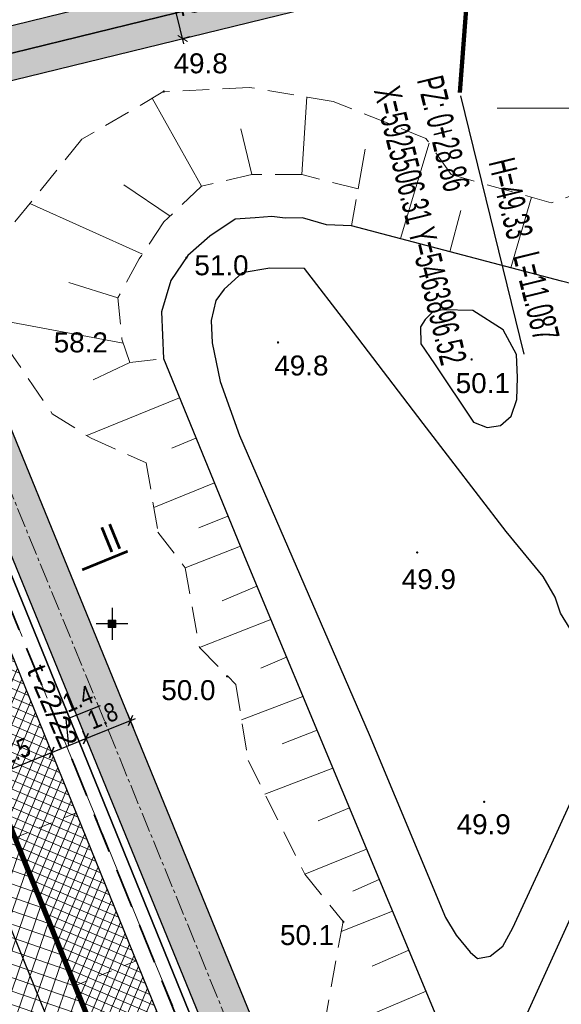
# Model space of a CAD drawing. Header units: metres. Extents: x 0 to 5465380, y 0 to 5925815.
# Tile 31 of 141: x 5463880 to 5463900, y 5925466 to 5925503. Entities that reach past the tile are written whole.
import ezdxf
from ezdxf.enums import TextEntityAlignment as Align

# ---------------------------------------------------------------- set-up
doc = ezdxf.new("R2010")
doc.units = ezdxf.units.M
for name, pattern in [('1_1MM', [1, 0.5, -0.5]), ('ACAD_ISO10W100', [18.5, 12, -3, 0.5, -3]), ('CENTER2', [1.125, 0.75, -0.125, 0.125, -0.125]), ('HIDDEN', [0.375, 0.25, -0.125]), ('PRZER2-1', [3, 2, -1]), ('PRZER4-1', [5, 4, -1])]:
    doc.linetypes.add(name, pattern=pattern)
for name, color, linetype, lineweight in [('! DB - Krawężnik kamienny 15x30 obniżony do 3cm', 5, 'HIDDEN', 30), ('! DB - Nawierzchnia zjazdów', 6, 'Continuous', 30), ('!_proj_t_miasto', 30, 'HIDDEN', 35), ('#DEMCAD_OPR.OŚW.ZEW_1_Nr_Pióra__3', 30, 'Continuous', 18), ('#DEMCAD_OPR.OŚW.ZEW_1_Nr_Pióra__5', 161, 'Continuous', 25), ('#DEMCAD_OPR.OŚW.ZEW_1_Nr_Pióra__6', 5, 'Continuous', 35), ('$DR - krawężnik obniżony 15x22 h2cm', 202, '1_1MM', 13), ('$DR - krawężnik wyniesiony 15x30 h12cm', 202, 'Continuous', 30), ('$DR - obrzeże 8x30', 34, 'Continuous', 30), ('$DR - osie ścieżek', 7, 'CENTER2', 15), ('$DR - parking - linie rozdziału', 10, '1_1MM', 5), ('$DR - spadki nawierzchni', 250, 'Continuous', 0), ('$DR - wyp. chodnik', 44, 'Continuous', 5), ('$DR - wyp. miejsca postojowe', 20, 'Continuous', 5), ('$DR - zał. arch.', 7, 'Continuous', 13), ('$DR - zał. droga', 7, 'Continuous', 13), ('$DR - zał. mapa', 250, 'Continuous', 0)]:
    doc.layers.add(name, color=color, linetype=linetype, lineweight=lineweight)
for name, color, linetype in [('$DR - przekroje', 12, 'Continuous'), ('$DR - wymiary', 7, 'Continuous'), ('AecObjExplode_rys 1_Vport_D5A', 7, 'Continuous'), ('AecObjExplode_rys 3_Vport_DDD', 7, 'Continuous'), ('AecObjExplode_rys 4_Vport_E22', 7, 'Continuous'), ('C-DROGI-SYTUACJA', 7, 'Continuous'), ('C-DROGI-SYTUACJA-ETYKIETY', 7, 'Continuous')]:
    doc.layers.add(name, color=color, linetype=linetype)
for name, color, linetype, lineweight, true_color in [('CC_Krawężnik', 7, 'Continuous', 25, 0x0a0909), ('CC_Punkt wysokościowy', 7, 'Continuous', 18, 0x0a0909), ('CC_Skarpa', 7, 'PRZER2-1', 18, 0x0a0909), ('EGBD03', 7, 'Continuous', 18, 0x008000), ('ZUD_22_2022_t', 7, 'PRZER4-1', 18, 0xff9100)]:
    doc.layers.add(name, color=color, linetype=linetype, lineweight=lineweight, true_color=true_color)
doc.styles.add('Arial', font='arial.ttf')
doc.styles.add('ARIAL 2', font='ARIALN.TTF')
doc.styles.add('simplex', font='ARIALN.TTF', dxfattribs={"width": 0.7})
doc.dimstyles.new('LINIOWY', dxfattribs={"dimtxt": 0.7, "dimasz": 0.3, "dimexe": 0.3, "dimexo": 0, "dimgap": 0.2, "dimtad": 1, "dimzin": 9, "dimdsep": 46, "dimtxsty": 'ARIAL 2', "dimblk": 'OBLIQUE', "dimcen": 0, "dimdle": 0.2, "dimclrd": 7, "dimclre": 7, "dimclrt": 1, "dimadec": 0, "dimazin": 0, "dimtfac": 1, "dimtofl": 0, "dimtmove": 1, "dimatfit": 3, "dimldrblk": 'OBLIQUE', "dimfxl": 0.3, "dimfxlon": 1, "dimtolj": 1, "dimtzin": 1, "dimarcsym": 0})
pattern_1 = [(37.5, (500, 0), (-0.01600031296, 0.48941323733), [0, -0.38608, 0, -0.4318, 0, -0.41275]), (7.5, (500, 0), (0.44952328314, 0.71682510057), [0, -0.20828, 0, -0.34798, 0, -0.13335]), (327.5, (499.6876, 0), (0.790992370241, 0.001437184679), [0, -0.127, 0, -0.4572, 0, -0.5969]), (317.5, (499.6876, 0), (0.76355645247, 0.22292932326), [0, -0.0635, 0, -0.29972, 0, -0.3429])]

# ---------------------------------------------------------------- blocks, each defined once
blk = doc.blocks.new('GK.6640.1913.2022 szara')
at = {"layer": 'CC_Punkt wysokościowy'}
for points in [[(5463885.002, 5925500.626, 1), (5463884.912, 5925500.626, 1)], [(5463885.855, 5925494.379, 1), (5463885.765, 5925494.379, 1)], [(5463889.303, 5925491.19, 1), (5463889.213, 5925491.19, 1)], [(5463896.59, 5925490.55, 1), (5463896.5, 5925490.55, 1)], [(5463894.54, 5925483.291, 1), (5463894.45, 5925483.291, 1)], [(5463887.383, 5925478.631, 1), (5463887.293, 5925478.631, 1)], [(5463897.061, 5925473.913, 1), (5463896.971, 5925473.913, 1)], [(5463891.76, 5925469.403, 1), (5463891.67, 5925469.403, 1)]]:
    blk.add_hatch(color=252, dxfattribs=at).paths.add_polyline_path(points)
at = {"color": 252, "linetype": 'Continuous', "lineweight": 13, "flags": 128}
blk.add_lwpolyline([(5463897.5, 5925500), (5463902.5, 5925500)], dxfattribs=at)
at = {"layer": 'CC_Krawężnik', "color": 252}
for points in [[(5463907.069, 5925472.798), (5463906.431, 5925472.731), (5463905.764, 5925472.864), (5463905.393, 5925473.379), (5463905.333, 5925473.753), (5463905.314, 5925474.725), (5463905.466, 5925476.214), (5463906.317, 5925483.056), (5463907.134, 5925487.838), (5463906.957, 5925488.89), (5463906.605, 5925489.928), (5463906.02, 5925491.114), (5463905.481, 5925491.944), (5463904.853, 5925492.229), (5463899.927, 5925493.488), (5463892.019, 5925495.58), (5463891.076, 5925495.609), (5463890.181, 5925495.876), (5463889.523, 5925495.866), (5463889.019, 5925495.923), (5463888.4, 5925495.876), (5463887.64, 5925495.825)], [(5463887.64, 5925495.825), (5463886.695, 5925495.185), (5463885.857, 5925494.454), (5463885.217, 5925493.524), (5463884.867, 5925492.336), (5463884.942, 5925490.584), (5463888.059, 5925482.988), (5463895.264, 5925465.738), (5463896.17, 5925463.027), (5463896.916, 5925461.504), (5463897.178, 5925461.426), (5463897.398, 5925460.932), (5463898.591, 5925460.315), (5463899.639, 5925459.934), (5463900.696, 5925459.896), (5463901.905, 5925460.124), (5463903.039, 5925460.696), (5463904.048, 5925461.496), (5463904.772, 5925462.505), (5463905.153, 5925463.743)], [(5463894.79, 5925492.056), (5463894.617, 5925491.776), (5463894.635, 5925491.134), (5463895.143, 5925490.384), (5463896.617, 5925488.196), (5463897.131, 5925487.996), (5463897.636, 5925488.062), (5463898.027, 5925488.415), (5463898.246, 5925489.043), (5463898.265, 5925489.872), (5463898.23, 5925490.741), (5463897.73, 5925491.666), (5463896.594, 5925492.393), (5463895.445, 5925492.412), (5463895.07, 5925492.323), (5463894.79, 5925492.056)], [(5463898.199, 5925464.994), (5463898.08, 5925464.637), (5463898.133, 5925463.934), (5463898.274, 5925463.168), (5463898.645, 5925462.443), (5463899.169, 5925462.072), (5463899.845, 5925461.777), (5463900.683, 5925461.786), (5463901.607, 5925462.043), (5463902.369, 5925462.672), (5463902.788, 5925463.748), (5463903.091, 5925466.229), (5463903.404, 5925471.011), (5463903.616, 5925472.796), (5463903.576, 5925473.621), (5463903.296, 5925473.984), (5463902.773, 5925474.014), (5463902.249, 5925473.776), (5463901.922, 5925473.199), (5463899.948, 5925468.86), (5463898.199, 5925464.994)]]:
    blk.add_lwpolyline(points, dxfattribs=at)
at = {"layer": 'CC_Krawężnik', "color": 252, "linetype": 'Continuous'}
for points in [[(5463890.252, 5925493.966), (5463888.95, 5925493.977), (5463887.912, 5925493.805), (5463887.235, 5925493.196), (5463886.912, 5925492.767), (5463886.74, 5925492.015), (5463886.778, 5925491.177), (5463887.074, 5925489.726), (5463887.813, 5925487.69), (5463892.688, 5925476.443), (5463895.565, 5925469.557), (5463895.964, 5925468.902), (5463896.488, 5925468.257), (5463896.762, 5925468.019), (5463897.244, 5925468.108), (5463897.72, 5925468.483), (5463898.089, 5925469.174), (5463899.501, 5925472.203), (5463900.991, 5925475.477)], [(5463900.981, 5925479.244), (5463899.89, 5925481.001), (5463899.692, 5925481.611), (5463899.237, 5925482.392), (5463897.847, 5925484.078), (5463894.716, 5925488.145), (5463891.895, 5925491.836), (5463890.252, 5925493.966)]]:
    blk.add_lwpolyline(points, dxfattribs=at)
at = {"layer": 'CC_Skarpa', "color": 252, "ltscale": 0.5}
for points in [[(5463907.069, 5925472.798), (5463908.918, 5925475.432), (5463910.423, 5925488.295), (5463910.299, 5925489.971), (5463909.962, 5925490.989), (5463908.943, 5925492.513), (5463907.503, 5925493.839), (5463904.118, 5925495.651), (5463901.025, 5925496.961), (5463899.532, 5925496.443), (5463895.772, 5925497.5), (5463894.822, 5925498.865), (5463891.335, 5925500.255), (5463888.169, 5925500.781), (5463884.927, 5925500.61), (5463881.879, 5925498.83), (5463879.283, 5925495.639)], [(5463879.006, 5925491.07), (5463880.761, 5925488.51), (5463882.224, 5925487.584), (5463884.296, 5925486.657), (5463884.739, 5925484.057), (5463885.763, 5925482.716), (5463886.299, 5925479.717), (5463887.669, 5925478.323), (5463888.133, 5925475.467), (5463890.266, 5925471.194), (5463891.704, 5925469.414), (5463890.934, 5925465.142)], [(5463892.019, 5925495.58), (5463892.274, 5925496.965), (5463890.153, 5925497.501), (5463888.276, 5925497.501), (5463886.374, 5925497.062), (5463884.96, 5925495.721), (5463884.034, 5925494.332), (5463883.229, 5925492.869), (5463883.384, 5925491.311), (5463883.677, 5925490.433), (5463884.942, 5925490.584)]]:
    blk.add_lwpolyline(points, dxfattribs=at)
at = {"layer": 'CC_Skarpa', "color": 252, "linetype": 'Continuous'}
for points in [[(5463886.374, 5925497.062), (5463884.518, 5925500.371)], [(5463890.153, 5925497.501), (5463890.338, 5925500.421)], [(5463888.276, 5925497.501), (5463887.853, 5925499.217)], [(5463893.866, 5925495.092), (5463894.947, 5925498.685)], [(5463892.274, 5925496.965), (5463892.531, 5925498.456)], [(5463885.195, 5925495.944), (5463883.457, 5925497.119)], [(5463884.151, 5925494.508), (5463879.916, 5925496.418)], [(5463898.024, 5925493.992), (5463898.801, 5925496.649)], [(5463895.719, 5925494.601), (5463896.143, 5925496.152)], [(5463883.229, 5925492.869), (5463881.383, 5925493.442)], [(5463883.434, 5925491.161), (5463879.06, 5925491.973)], [(5463883.677, 5925490.433), (5463882.306, 5925489.78)], [(5463885.547, 5925489.11), (5463882.058, 5925487.689)], [(5463886.17, 5925487.594), (5463885.26, 5925487.213)], [(5463886.862, 5925485.906), (5463884.581, 5925484.981)], [(5463887.374, 5925484.658), (5463886.276, 5925484.212)], [(5463887.841, 5925483.521), (5463885.763, 5925482.716)], [(5463887.158, 5925481.476), (5463888.463, 5925482.023)], [(5463888.987, 5925480.767), (5463886.299, 5925479.717)], [(5463888.616, 5925478.945), (5463889.579, 5925479.35)], [(5463887.885, 5925476.993), (5463890.196, 5925477.873)], [(5463889.412, 5925476.091), (5463890.727, 5925476.602)], [(5463891.322, 5925475.178), (5463888.766, 5925474.199)], [(5463890.77, 5925473.193), (5463891.947, 5925473.681)], [(5463890.266, 5925471.194), (5463892.592, 5925472.136)], [(5463892.07, 5925470.553), (5463893.069, 5925470.994)], [(5463891.637, 5925469.04), (5463893.567, 5925469.803)], [(5463892.796, 5925467.732), (5463894.183, 5925468.328)], [(5463890.934, 5925465.142), (5463894.827, 5925466.786)]]:
    blk.add_lwpolyline(points, dxfattribs=at)
at = {"layer": 'EGBD03', "color": 52, "linetype": 'Continuous', "lineweight": 30}
blk.add_lwpolyline([(5463976.53, 5925486.659), (5463970.344, 5925578.524), (5463983.032, 5925590.042), (5463928.32, 5925650.72), (5463927.256, 5925651.9), (5463894.766, 5925638.737), (5463911.73, 5925597.06), (5463843.77, 5925569.527), (5463856.962, 5925537.116), (5463925.884, 5925562.287), (5463928.865, 5925568.698), (5463933.562, 5925570.413), (5463940.422, 5925551.628), (5463935.726, 5925549.913), (5463929.655, 5925553.021), (5463860.732, 5925527.855), (5463901.732, 5925427.127), (5463960.738, 5925457.702)], close=True, dxfattribs=at)
blk.add_lwpolyline([(5463824.164, 5925585.789), (5463828.477, 5925575.152), (5463845.745, 5925532.569), (5463890.8, 5925421.463), (5463901.732, 5925427.127), (5463860.732, 5925527.855), (5463929.655, 5925553.021), (5463935.726, 5925549.913), (5463940.422, 5925551.628), (5463933.562, 5925570.413), (5463928.865, 5925568.698), (5463925.884, 5925562.287), (5463856.962, 5925537.116), (5463843.77, 5925569.527)], dxfattribs=at)
at = {"layer": 'ZUD_22_2022_t', "color": 252, "ltscale": 0.5}
blk.add_lwpolyline([(5463901.355, 5925426.889), (5463878.179, 5925483.663)], dxfattribs=at)
at = {"layer": 'CC_Punkt wysokościowy', "color": 252, "lineweight": 0, "style": 'Arial'}
for s, p in [('49.8', (5463885.326, 5925501.311)), ('51.0', (5463886.109, 5925493.715)), ('58.2', (5463880.815, 5925490.816)), ('49.8', (5463889.117, 5925489.947)), ('50.1', (5463895.944, 5925489.284)), ('49.9', (5463893.915, 5925481.912)), ('50.0', (5463884.865, 5925477.738)), ('49.9', (5463895.979, 5925472.693)), ('50.1', (5463889.331, 5925468.526))]:
    blk.add_text(s, height=0.75, dxfattribs=at).set_placement(p)
at = {"layer": 'ZUD_22_2022_t', "color": 252, "lineweight": 0, "style": 'Arial'}
blk.add_text('t-22/22', height=0.75, rotation=293.2729, dxfattribs=at).set_placement((5463880.789, 5925477.524), align=Align.MIDDLE)
blk = doc.blocks.new('świetlica_bezrzecze_PB_PZT oczyszczony')
at = {"layer": '#DEMCAD_OPR.OŚW.ZEW_1_Nr_Pióra__3', "linetype": 'Continuous'}
blk.add_hatch(color=256, dxfattribs=at).paths.add_polyline_path([(5463883.083, 5925480.604, 1), (5463882.938, 5925480.604, 1)], flags=0)
at = {"layer": '#DEMCAD_OPR.OŚW.ZEW_1_Nr_Pióra__6', "linetype": 'Continuous'}
blk.add_hatch(color=256, dxfattribs=at).paths.add_polyline_path([(5463883.15, 5925480.744), (5463882.87, 5925480.744), (5463882.87, 5925480.464), (5463883.15, 5925480.464)], flags=0)
at = {"layer": '#DEMCAD_OPR.OŚW.ZEW_1_Nr_Pióra__3', "linetype": 'Continuous', "flags": 128}
blk.add_lwpolyline([(5463882.87, 5925480.744), (5463883.15, 5925480.744), (5463883.15, 5925480.464), (5463882.87, 5925480.464)], close=True, dxfattribs=at)
at = {"layer": '#DEMCAD_OPR.OŚW.ZEW_1_Nr_Pióra__5', "linetype": 'Continuous', "flags": 128}
for points in [[(5463883.01, 5925481.204), (5463883.01, 5925480.004)], [(5463883.61, 5925480.604), (5463882.41, 5925480.604)]]:
    blk.add_lwpolyline(points, dxfattribs=at)
at = {"layer": '#DEMCAD_OPR.OŚW.ZEW_1_Nr_Pióra__6', "linetype": 'Continuous'}
blk.add_circle((5463883.01, 5925480.604), 0.0725, dxfattribs=at)
blk = doc.blocks.new('Rys. 2. Plan sytuacyjny Cynamonowa')
at = {"layer": '! DB - Nawierzchnia zjazdów', "lineweight": 9, "true_color": 0x5994a6}
h = blk.add_hatch(dxfattribs=at)
h.set_pattern_fill('ANSI37', color=135, scale=0.15, angle=26)
h.set_pattern_definition([(71, (0, 0), (-0.45030322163, 0.15505183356), []), (161, (0, 0), (-0.15505183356, -0.45030322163), [])])
edge = h.paths.add_edge_path()
edge.add_line((5463812.143, 5925608.65), (5463827.843, 5925615.171))
edge.add_arc((5463830.144, 5925609.63), 6, 112.5554, 202.1104)
edge.add_line((5463824.586, 5925607.372), (5463896.975, 5925429.191))
edge.add_arc((5463902.534, 5925431.449), 6, 202.1104, 297.3667)
edge.add_line((5463905.292, 5925426.121), (5463890.131, 5925418.273))
edge.add_arc((5463887.373, 5925423.602), 6, 297.3667, 382.1104)
edge.add_line((5463892.931, 5925425.86), (5463820.003, 5925605.367))
edge.add_arc((5463814.444, 5925603.109), 6, 22.1104, 112.5569)
at = {"layer": '! DB - Krawężnik kamienny 15x30 obniżony do 3cm', "color": 0, "lineweight": 50, "ltscale": 7}
blk.add_lwpolyline([(5463827.843, 5925615.171, 0.2, 0.2, 0.41194), (5463824.586, 5925607.372, 0.2, 0.2, 0), (5463896.975, 5925429.191, 0.2, 0.2, 0.441346), (5463905.292, 5925426.121, 0.2, 0.2, 0), (5463890.131, 5925418.273, 0.2, 0.2, 0.387592), (5463892.931, 5925425.86, 0.2, 0.2, 0), (5463820.003, 5925605.367, 0.2, 0.2, 0.416498), (5463812.143, 5925608.65, 0, 0, 0)], format="xyseb", dxfattribs=at)
at = {"layer": '!_proj_t_miasto', "ltscale": 6}
blk.add_lwpolyline([(5463856.894, 5925535.959), (5463901.313, 5925426.828)], dxfattribs=at)
blk = doc.blocks.new('_OBLIQUE')
at = {"color": 0, "linetype": 'ByBlock'}
blk.add_line((-0.5, -0.5), (0.5, 0.5), dxfattribs=at)
blk = doc.blocks.new('*D16')
at = {"layer": '$DR - spadki nawierzchni', "color": 7, "lineweight": -2, "transparency": 16777216}
for p, q in [((5463885.711, 5925502.423), (5463885.14, 5925504.754)), ((5463885.188, 5925504.56), (5463885.479, 5925504.631)), ((5463885.663, 5925502.618), (5463885.955, 5925502.689))]:
    blk.add_line(p, q, dxfattribs=at)
at = {"layer": 'Defpoints', "color": 0, "transparency": 16777216}
for p in [(5463885.188, 5925504.56), (5463885.188, 5925504.56), (5463885.663, 5925502.618)]:
    blk.add_point(p, dxfattribs=at)
at = {"layer": '$DR - spadki nawierzchni', "color": 7, "lineweight": -2, "transparency": 16777216, "xscale": 0.3, "yscale": 0.3, "zscale": 0.3}
for p, rotation in [((5463885.188, 5925504.56), 103.7544940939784), ((5463885.663, 5925502.618), 283.7544940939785)]:
    blk.add_blockref('_OBLIQUE', p, dxfattribs=dict(at, rotation=rotation))
at = {"layer": '$DR - spadki nawierzchni', "color": 1, "transparency": 16777216, "insert": (5463885.961, 5925503.72), "char_height": 0.7, "attachment_point": 5, "rotation": 283.7545, "style": 'ARIAL 2'}
blk.add_mtext('\\A1;2', dxfattribs=at)
blk = doc.blocks.new('*D26')
at = {"layer": '$DR - wymiary', "color": 7, "lineweight": -2, "transparency": 16777216}
for p, q in [((5463880.852, 5925475.489), (5463880.627, 5925476.045)), ((5463878.238, 5925474.751), (5463880.925, 5925475.843)), ((5463878.536, 5925474.548), (5463878.311, 5925475.104))]:
    blk.add_line(p, q, dxfattribs=at)
at = {"layer": 'Defpoints', "color": 0, "transparency": 16777216}
for p in [(5463880.74, 5925475.767), (5463881.663, 5925473.495), (5463879.346, 5925472.554)]:
    blk.add_point(p, dxfattribs=at)
at = {"layer": '$DR - wymiary', "color": 7, "lineweight": -2, "transparency": 16777216, "xscale": 0.3, "yscale": 0.3, "zscale": 0.3}
for p, rotation in [((5463880.74, 5925475.767), 22.11035173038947), ((5463878.423, 5925474.826), 202.1103517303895)]:
    blk.add_blockref('_OBLIQUE', p, dxfattribs=dict(at, rotation=rotation))
at = {"layer": '$DR - wymiary', "color": 1, "transparency": 16777216, "insert": (5463879.372, 5925475.813), "char_height": 0.7, "attachment_point": 5, "rotation": 22.1104, "style": 'ARIAL 2'}
blk.add_mtext('\\A1;2.5', dxfattribs=at)
blk = doc.blocks.new('*D27')
at = {"layer": '$DR - wymiary', "color": 7, "lineweight": -2, "transparency": 16777216}
for p, q in [((5463884.884, 5925455.16), (5463868.925, 5925494.442)), ((5463869.279, 5925494.369), (5463868.723, 5925494.143)), ((5463885.087, 5925455.458), (5463884.531, 5925455.232))]:
    blk.add_line(p, q, dxfattribs=at)
at = {"layer": 'Defpoints', "color": 0, "transparency": 16777216}
for p in [(5463872.629, 5925495.73), (5463869.001, 5925494.256), (5463888.438, 5925456.819)]:
    blk.add_point(p, dxfattribs=at)
at = {"layer": '$DR - wymiary', "color": 7, "lineweight": -2, "transparency": 16777216, "xscale": 0.3, "yscale": 0.3, "zscale": 0.3}
for p, rotation in [((5463869.001, 5925494.256), 112.1103517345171), ((5463884.809, 5925455.345), 292.1103517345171)]:
    blk.add_blockref('_OBLIQUE', p, dxfattribs=dict(at, rotation=rotation))
at = {"layer": '$DR - wymiary', "color": 1, "transparency": 16777216, "insert": (5463877.416, 5925475.008), "char_height": 0.7, "attachment_point": 5, "rotation": 292.1104, "style": 'ARIAL 2'}
blk.add_mtext('\\A1;42', dxfattribs=at)
blk = doc.blocks.new('*D32')
at = {"layer": '$DR - wymiary', "color": 7, "lineweight": -2, "transparency": 16777216}
for p, q in [((5463881.288, 5925477.017), (5463882.575, 5925477.54)), ((5463881.382, 5925476.028), (5463881.288, 5925477.017)), ((5463880.554, 5925475.692), (5463882.21, 5925476.365)), ((5463882.024, 5925476.289), (5463881.911, 5925476.567)), ((5463880.852, 5925475.489), (5463880.627, 5925476.045))]:
    blk.add_line(p, q, dxfattribs=at)
at = {"layer": 'Defpoints', "color": 0, "transparency": 16777216}
for p in [(5463882.024, 5925476.289), (5463882.024, 5925476.289), (5463881.663, 5925473.495)]:
    blk.add_point(p, dxfattribs=at)
at = {"layer": '$DR - wymiary', "color": 7, "lineweight": -2, "transparency": 16777216, "xscale": 0.3, "yscale": 0.3, "zscale": 0.3}
for p, rotation in [((5463882.024, 5925476.289), 22.11035173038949), ((5463880.74, 5925475.767), 202.1103517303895)]:
    blk.add_blockref('_OBLIQUE', p, dxfattribs=dict(at, rotation=rotation))
at = {"layer": '$DR - wymiary', "color": 1, "transparency": 16777216, "insert": (5463881.724, 5925477.79), "char_height": 0.7, "attachment_point": 5, "rotation": 22.1104, "style": 'ARIAL 2'}
blk.add_mtext('\\A1;1.4', dxfattribs=at)
blk = doc.blocks.new('*D33')
at = {"layer": '$DR - wymiary', "color": 7, "lineweight": -2, "transparency": 16777216}
for p, q in [((5463881.839, 5925476.214), (5463883.891, 5925477.048)), ((5463883.819, 5925476.694), (5463883.593, 5925477.25)), ((5463882.024, 5925476.289), (5463881.911, 5925476.567))]:
    blk.add_line(p, q, dxfattribs=at)
at = {"layer": 'Defpoints', "color": 0, "transparency": 16777216}
for p in [(5463883.706, 5925476.972), (5463882.024, 5925476.289), (5463886.045, 5925471.214)]:
    blk.add_point(p, dxfattribs=at)
at = {"layer": '$DR - wymiary', "color": 7, "lineweight": -2, "transparency": 16777216, "xscale": 0.3, "yscale": 0.3, "zscale": 0.3}
for p, rotation in [((5463883.706, 5925476.972), 22.11035173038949), ((5463882.024, 5925476.289), 202.1103517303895)]:
    blk.add_blockref('_OBLIQUE', p, dxfattribs=dict(at, rotation=rotation))
at = {"layer": '$DR - wymiary', "color": 1, "transparency": 16777216, "insert": (5463882.655, 5925477.147), "char_height": 0.7, "attachment_point": 5, "rotation": 22.1104, "style": 'ARIAL 2'}
blk.add_mtext('\\A1;1.8', dxfattribs=at)
blk = doc.blocks.new('*D131')
at = {"layer": '$DR - wymiary', "color": 7, "lineweight": -2, "transparency": 16777216}
blk.add_line((5463959.894, 5925488.241), (5463954.256, 5925488.241), dxfattribs=at)
at = {"layer": 'Defpoints', "color": 0, "transparency": 16777216}
for p in [(5463958.621, 5925488.241), (5463959.894, 5925488.241), (0, 0)]:
    blk.add_point(p, dxfattribs=at)
at = {"layer": '$DR - wymiary', "color": 1, "transparency": 16777216, "insert": (5463956.339, 5925488.798), "char_height": 0.7, "attachment_point": 5, "style": 'ARIAL 2'}
blk.add_mtext('\\A1;5925488.24', dxfattribs=at)
blk = doc.blocks.new('*D132')
at = {"layer": '$DR - wymiary', "color": 7, "lineweight": -2, "transparency": 16777216}
blk.add_line((5463959.894, 5925488.241), (5463959.894, 5925483.017), dxfattribs=at)
at = {"layer": 'Defpoints', "color": 0, "transparency": 16777216}
for p in [(5463959.894, 5925488.241), (5463959.894, 5925487.385), (0, 0)]:
    blk.add_point(p, dxfattribs=at)
at = {"layer": '$DR - wymiary', "color": 1, "transparency": 16777216, "insert": (5463959.337, 5925485.101), "char_height": 0.7, "attachment_point": 5, "rotation": 90, "style": 'ARIAL 2'}
blk.add_mtext('\\A1;5463959.89', dxfattribs=at)
blk = doc.blocks.new('*D133')
at = {"layer": '$DR - wymiary', "color": 7, "lineweight": -2, "transparency": 16777216}
for p, q in [((5463958.17, 5925515.873), (5463958.986, 5925515.873)), ((5463958.986, 5925515.873), (5463959.586, 5925514.871)), ((5463959.586, 5925514.871), (5463964.552, 5925514.871))]:
    blk.add_line(p, q, dxfattribs=at)
at = {"layer": 'Defpoints', "color": 0, "transparency": 16777216}
for p in [(5463958.17, 5925515.873), (5463960.186, 5925514.871), (0, 0)]:
    blk.add_point(p, dxfattribs=at)
at = {"layer": '$DR - wymiary', "color": 1, "transparency": 16777216, "insert": (5463962.469, 5925515.428), "char_height": 0.7, "attachment_point": 5, "style": 'ARIAL 2'}
blk.add_mtext('\\A1;5925515.87', dxfattribs=at)
blk = doc.blocks.new('*D134')
at = {"layer": '$DR - wymiary', "color": 7, "lineweight": -2, "transparency": 16777216}
for p, q in [((5463958.17, 5925515.873), (5463958.17, 5925515.181)), ((5463958.17, 5925515.181), (5463956.957, 5925514.581)), ((5463956.957, 5925514.581), (5463956.957, 5925509.614))]:
    blk.add_line(p, q, dxfattribs=at)
at = {"layer": 'Defpoints', "color": 0, "transparency": 16777216}
for p in [(5463958.17, 5925515.873), (5463956.957, 5925513.981), (0, 0)]:
    blk.add_point(p, dxfattribs=at)
at = {"layer": '$DR - wymiary', "color": 1, "transparency": 16777216, "insert": (5463956.399, 5925511.698), "char_height": 0.7, "attachment_point": 5, "rotation": 90, "style": 'ARIAL 2'}
blk.add_mtext('\\A1;5463958.17', dxfattribs=at)
blk = doc.blocks.new('*D135')
at = {"layer": '$DR - wymiary', "color": 7, "lineweight": -2, "transparency": 16777216}
for p, q in [((5463954.935, 5925543.267), (5463950.079, 5925543.267)), ((5463955.535, 5925542.11), (5463954.935, 5925543.267)), ((5463956.528, 5925542.11), (5463955.535, 5925542.11))]:
    blk.add_line(p, q, dxfattribs=at)
at = {"layer": 'Defpoints', "color": 0, "transparency": 16777216}
for p in [(5463954.335, 5925543.267), (5463956.528, 5925542.11), (0, 0)]:
    blk.add_point(p, dxfattribs=at)
at = {"layer": '$DR - wymiary', "color": 1, "transparency": 16777216, "insert": (5463952.107, 5925543.825), "char_height": 0.7, "attachment_point": 5, "style": 'ARIAL 2'}
blk.add_mtext('\\A1;5925542.11', dxfattribs=at)
blk = doc.blocks.new('*D136')
at = {"layer": '$DR - wymiary', "color": 7, "lineweight": -2, "transparency": 16777216}
blk.add_line((5463956.528, 5925542.11), (5463956.528, 5925536.093), dxfattribs=at)
at = {"layer": 'Defpoints', "color": 0, "transparency": 16777216}
for p in [(5463956.528, 5925542.11), (5463956.528, 5925540.459), (0, 0)]:
    blk.add_point(p, dxfattribs=at)
at = {"layer": '$DR - wymiary', "color": 1, "transparency": 16777216, "insert": (5463955.971, 5925538.176), "char_height": 0.7, "attachment_point": 5, "rotation": 90, "style": 'ARIAL 2'}
blk.add_mtext('\\A1;5463956.53', dxfattribs=at)
blk = doc.blocks.new('*D137')
at = {"layer": '$DR - wymiary', "color": 7, "lineweight": -2, "transparency": 16777216}
blk.add_line((5463958.724, 5925585.382), (5463964.93, 5925585.382), dxfattribs=at)
at = {"layer": 'Defpoints', "color": 0, "transparency": 16777216}
for p in [(5463958.724, 5925585.382), (5463960.561, 5925585.382), (0, 0)]:
    blk.add_point(p, dxfattribs=at)
at = {"layer": '$DR - wymiary', "color": 1, "transparency": 16777216, "insert": (5463962.845, 5925585.94), "char_height": 0.7, "attachment_point": 5, "style": 'ARIAL 2'}
blk.add_mtext('\\A1;5925585.38', dxfattribs=at)
blk = doc.blocks.new('*D138')
at = {"layer": '$DR - wymiary', "color": 7, "lineweight": -2, "transparency": 16777216}
blk.add_line((5463958.724, 5925585.382), (5463958.724, 5925592.131), dxfattribs=at)
at = {"layer": 'Defpoints', "color": 0, "transparency": 16777216}
for p in [(5463958.724, 5925587.769), (5463958.724, 5925585.382), (0, 0)]:
    blk.add_point(p, dxfattribs=at)
at = {"layer": '$DR - wymiary', "color": 1, "transparency": 16777216, "insert": (5463958.166, 5925590.05), "char_height": 0.7, "attachment_point": 5, "rotation": 90, "style": 'ARIAL 2'}
blk.add_mtext('\\A1;5463958.72', dxfattribs=at)
blk = doc.blocks.new('*D139')
at = {"layer": '$DR - wymiary', "color": 7, "lineweight": -2, "transparency": 16777216}
blk.add_line((5463922.753, 5925589.968), (5463916.372, 5925589.968), dxfattribs=at)
at = {"layer": 'Defpoints', "color": 0, "transparency": 16777216}
for p in [(5463920.738, 5925589.968), (5463922.753, 5925589.968), (0, 0)]:
    blk.add_point(p, dxfattribs=at)
at = {"layer": '$DR - wymiary', "color": 1, "transparency": 16777216, "insert": (5463918.455, 5925590.526), "char_height": 0.7, "attachment_point": 5, "style": 'ARIAL 2'}
blk.add_mtext('\\A1;5925589.97', dxfattribs=at)
blk = doc.blocks.new('*D140')
at = {"layer": '$DR - wymiary', "color": 7, "lineweight": -2, "transparency": 16777216}
blk.add_line((5463922.753, 5925589.968), (5463922.753, 5925583.407), dxfattribs=at)
at = {"layer": 'Defpoints', "color": 0, "transparency": 16777216}
for p in [(5463922.753, 5925589.968), (5463922.753, 5925587.778), (0, 0)]:
    blk.add_point(p, dxfattribs=at)
at = {"layer": '$DR - wymiary', "color": 1, "transparency": 16777216, "insert": (5463922.195, 5925585.493), "char_height": 0.7, "attachment_point": 5, "rotation": 90, "style": 'ARIAL 2'}
blk.add_mtext('\\A1;5463922.75', dxfattribs=at)
blk = doc.blocks.new('*D141')
at = {"layer": '$DR - wymiary', "color": 7, "lineweight": -2, "transparency": 16777216}
blk.add_line((5463902.252, 5925579.937), (5463902.252, 5925574.012), dxfattribs=at)
at = {"layer": 'Defpoints', "color": 0, "transparency": 16777216}
for p in [(5463902.252, 5925579.937), (5463902.252, 5925578.383), (0, 0)]:
    blk.add_point(p, dxfattribs=at)
at = {"layer": '$DR - wymiary', "color": 1, "transparency": 16777216, "insert": (5463901.695, 5925576.097), "char_height": 0.7, "attachment_point": 5, "rotation": 90, "style": 'ARIAL 2'}
blk.add_mtext('\\A1;5463902.25', dxfattribs=at)
blk = doc.blocks.new('*D142')
at = {"layer": '$DR - wymiary', "color": 7, "lineweight": -2, "transparency": 16777216}
blk.add_line((5463902.252, 5925579.937), (5463895.575, 5925579.937), dxfattribs=at)
at = {"layer": 'Defpoints', "color": 0, "transparency": 16777216}
for p in [(5463899.94, 5925579.937), (5463902.252, 5925579.937), (0, 0)]:
    blk.add_point(p, dxfattribs=at)
at = {"layer": '$DR - wymiary', "color": 1, "transparency": 16777216, "insert": (5463897.658, 5925580.495), "char_height": 0.7, "attachment_point": 5, "style": 'ARIAL 2'}
blk.add_mtext('\\A1;5925579.94', dxfattribs=at)
blk = doc.blocks.new('AecObjExplode_rys 1_Vport_D5A')
at = {"layer": 'C-DROGI-SYTUACJA', "color": 152, "linetype": 'ACAD_ISO10W100', "lineweight": 35, "ltscale": 4}
blk.add_line((5463873.067, 5925500.564), (5463896.524, 5925506.305), dxfattribs=at)
at = {"layer": 'C-DROGI-SYTUACJA-ETYKIETY', "color": 1, "linetype": 'Continuous', "lineweight": -3}
blk.add_line((5463896.131, 5925500.467), (5463898.509, 5925490.754), dxfattribs=at)
at = {"layer": 'C-DROGI-SYTUACJA-ETYKIETY', "color": 1, "linetype": 'Continuous', "lineweight": -3, "char_height": 1, "rotation": 283.7545, "style": 'simplex'}
for s, insert, attachment_point in [('PZ: 0+28.86\\PX=5925506.31 Y=5463896.52', (5463895.451, 5925501.299), 1), ('{\\fArial Narrow|b0|i0|c0|p34;L=11.087}', (5463898.884, 5925491.168), 9)]:
    blk.add_mtext(s, dxfattribs=dict(at, insert=insert, attachment_point=attachment_point))
at = {"layer": 'C-DROGI-SYTUACJA-ETYKIETY', "color": 7, "linetype": 'Continuous', "lineweight": -3, "insert": (5463898.873, 5925495.241), "char_height": 1, "attachment_point": 3, "rotation": 283.7545, "style": 'simplex'}
blk.add_mtext('{\\fArial Narrow|b0|i0|c238|p34;H=}49.33', dxfattribs=at)
at = {"layer": 'C-DROGI-SYTUACJA-ETYKIETY', "color": 7, "linetype": 'Continuous', "lineweight": -3}
blk.add_leader([(5463896.524, 5925506.305), (5463896.101, 5925500.589)], dimstyle='LINIOWY', override={"dimscale": 1, "dimasz": 0, "dimclrd": 256, "dimlwd": 65535}, dxfattribs=at)
blk = doc.blocks.new('AecObjExplode_rys 4_Vport_E22')
at = {"layer": 'C-DROGI-SYTUACJA', "color": 152, "linetype": 'ACAD_ISO10W100', "lineweight": 35, "ltscale": 4}
blk.add_line((5463873.067, 5925500.564), (5463896.524, 5925506.305), dxfattribs=at)
at = {"layer": 'C-DROGI-SYTUACJA-ETYKIETY', "color": 1, "linetype": 'Continuous', "lineweight": -3}
blk.add_line((5463896.131, 5925500.467), (5463898.509, 5925490.754), dxfattribs=at)
at = {"layer": 'C-DROGI-SYTUACJA-ETYKIETY', "color": 1, "linetype": 'Continuous', "lineweight": -3, "char_height": 1, "rotation": 283.7545, "style": 'simplex'}
for s, insert, attachment_point in [('PZ: 0+28.86\\PX=5925506.31 Y=5463896.52', (5463895.451, 5925501.299), 1), ('{\\fArial Narrow|b0|i0|c0|p34;L=11.087}', (5463898.884, 5925491.168), 9)]:
    blk.add_mtext(s, dxfattribs=dict(at, insert=insert, attachment_point=attachment_point))
at = {"layer": 'C-DROGI-SYTUACJA-ETYKIETY', "color": 7, "linetype": 'Continuous', "lineweight": -3, "insert": (5463898.873, 5925495.241), "char_height": 1, "attachment_point": 3, "rotation": 283.7545, "style": 'simplex'}
blk.add_mtext('{\\fArial Narrow|b0|i0|c238|p34;H=}49.33', dxfattribs=at)
at = {"layer": 'C-DROGI-SYTUACJA-ETYKIETY', "color": 7, "linetype": 'Continuous', "lineweight": -3}
blk.add_leader([(5463896.524, 5925506.305), (5463896.101, 5925500.589)], dimstyle='LINIOWY', override={"dimscale": 1, "dimasz": 0, "dimclrd": 256, "dimlwd": 65535}, dxfattribs=at)
blk = doc.blocks.new('AecObjExplode_rys 3_Vport_DDD')
at = {"layer": 'C-DROGI-SYTUACJA', "color": 152, "linetype": 'ACAD_ISO10W100', "lineweight": 35, "ltscale": 4}
blk.add_line((5463873.067, 5925500.564), (5463896.524, 5925506.305), dxfattribs=at)
at = {"layer": 'C-DROGI-SYTUACJA-ETYKIETY', "color": 1, "linetype": 'Continuous', "lineweight": -3}
blk.add_line((5463896.131, 5925500.467), (5463898.509, 5925490.754), dxfattribs=at)
at = {"layer": 'C-DROGI-SYTUACJA-ETYKIETY', "color": 1, "linetype": 'Continuous', "lineweight": -3, "char_height": 1, "rotation": 283.7545, "style": 'simplex'}
for s, insert, attachment_point in [('PZ: 0+28.86\\PX=5925506.31 Y=5463896.52', (5463895.451, 5925501.299), 1), ('{\\fArial Narrow|b0|i0|c0|p34;L=11.087}', (5463898.884, 5925491.168), 9)]:
    blk.add_mtext(s, dxfattribs=dict(at, insert=insert, attachment_point=attachment_point))
at = {"layer": 'C-DROGI-SYTUACJA-ETYKIETY', "color": 7, "linetype": 'Continuous', "lineweight": -3, "insert": (5463898.873, 5925495.241), "char_height": 1, "attachment_point": 3, "rotation": 283.7545, "style": 'simplex'}
blk.add_mtext('{\\fArial Narrow|b0|i0|c238|p34;H=}49.33', dxfattribs=at)
at = {"layer": 'C-DROGI-SYTUACJA-ETYKIETY', "color": 7, "linetype": 'Continuous', "lineweight": -3}
blk.add_leader([(5463896.524, 5925506.305), (5463896.101, 5925500.589)], dimstyle='LINIOWY', override={"dimscale": 1, "dimasz": 0, "dimclrd": 256, "dimlwd": 65535}, dxfattribs=at)

msp = doc.modelspace()

# ---------------------------------------------------------------- hatches: boundary and pattern name
at = {"layer": '$DR - wyp. chodnik'}
h = msp.add_hatch(dxfattribs=at)
h.set_pattern_fill('AR-SAND', color=256, scale=0.01)
h.set_pattern_definition(pattern_1)
h.paths.add_polyline_path([(5463958.811, 5925573.433, 1.284126), (5463952.971, 5925595.856), (5463945.622, 5925613.63), (5463944.143, 5925613.018), (5463946.37, 5925607.633, 0.194771), (5463934.37, 5925592.77, 0.959366), (5463910.944, 5925588.139, 1.531072), (5463902.406, 5925567.988), (5463893.559, 5925564.306, 0.384254), (5463887.764, 5925552.083), (5463862.231, 5925541.456), (5463863.153, 5925539.241), (5463888.637, 5925549.847), (5463903.669, 5925513.728), (5463903.08, 5925513.225), (5463904.38, 5925511.705), (5463904.595, 5925511.889), (5463910.657, 5925504.009), (5463924.399, 5925502.717), (5463924.162, 5925500.211), (5463926.552, 5925499.986), (5463926.788, 5925502.493), (5463940.548, 5925501.199), (5463939.758, 5925492.8), (5463941.75, 5925492.612), (5463945.889, 5925536.637, 1.642027), (5463958.177, 5925553.955)])
h.paths.add_polyline_path([(5463914.368, 5925570.584, -0.565703), (5463929.546, 5925559.395), (5463926.129, 5925523.186), (5463905.587, 5925514.846), (5463890.146, 5925551.946, -0.414214), (5463894.404, 5925562.275)], flags=16)
h.paths.add_polyline_path([(5463892.202, 5925579.937, -1), (5463912.302, 5925579.937, -1)], flags=16)
h.paths.add_polyline_path([(5463910.621, 5925571.408, 0.241691), (5463914.061, 5925581.767, 0.332), (5463928.141, 5925579.302), (5463928.394, 5925578.805)], flags=16)
h.paths.add_polyline_path([(5463921.709, 5925573.639), (5463929.394, 5925576.838), (5463944.809, 5925546.509), (5463940.735, 5925503.19), (5463926.976, 5925504.484), (5463932.165, 5925559.475, 0.382129)], flags=16)
h.paths.add_polyline_path([(5463912.703, 5925589.968, -1), (5463932.803, 5925589.968, -1)], flags=16)
h.paths.add_polyline_path([(5463929.85, 5925580.354, 0.111618), (5463933.295, 5925584.342, 0.375671), (5463956.374, 5925560.041), (5463956.18, 5925554.068, 0.258572), (5463946.204, 5925548.178)], flags=16)
h.paths.add_polyline_path([(5463947.101, 5925605.865), (5463951.602, 5925594.979, 0.663307), (5463956.814, 5925573.586), (5463956.436, 5925561.944, -0.732242)], flags=16)
h.paths.add_polyline_path([(5463948.674, 5925585.382, -1), (5463968.774, 5925585.382, -1)], flags=16)
h.paths.add_polyline_path([(5463956.118, 5925552.165), (5463955.923, 5925546.165, 8.05786), (5463957.918, 5925545.968), (5463958.115, 5925552.043, -20.041857)], flags=16)
h.paths.add_polyline_path([(5463926.126, 5925521.027), (5463924.587, 5925504.708), (5463911.711, 5925505.919), (5463906.286, 5925512.971)], flags=16)
h = msp.add_hatch(dxfattribs=at)
h.set_pattern_fill('AR-SAND', color=256, scale=0.01)
h.set_pattern_definition(pattern_1)
h.paths.add_polyline_path([(5463874.334, 5925499.844), (5463896.992, 5925505.391), (5463897.918, 5925506.182), (5463896.619, 5925507.702), (5463896.055, 5925507.22), (5463872.759, 5925501.518), (5463868.323, 5925499.717), (5463869.075, 5925497.864), (5463872.612, 5925499.3), (5463896.09, 5925441.902), (5463897.756, 5925442.583)])
at = {"layer": '$DR - wyp. miejsca postojowe'}
h = msp.add_hatch(dxfattribs=at)
h.set_pattern_fill('ANSI37', color=124, scale=0.1, angle=112)
h.set_pattern_definition([(157, (500, 0), (-0.124057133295, -0.292260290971), []), (247, (500, 0), (0.292260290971, -0.124057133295), [])])
h.paths.add_polyline_path([(5463857.403, 5925533.235), (5463854.543, 5925533.632), (5463866.919, 5925503.159), (5463868.695, 5925505.442)])
h.paths.add_polyline_path([(5463872.629, 5925495.73), (5463869.776, 5925496.126), (5463886.665, 5925454.541), (5463888.438, 5925456.819)])

# ---------------------------------------------------------------- linework, layer by layer
at = {"layer": '$DR - krawężnik obniżony 15x22 h2cm', "lineweight": 30, "flags": 128}
msp.add_lwpolyline([(5463886.665, 5925454.541), (5463852.619, 5925538.369)], dxfattribs=at)
at = {"layer": '$DR - krawężnik wyniesiony 15x30 h12cm', "flags": 128}
msp.add_lwpolyline([(5463886.665, 5925454.541), (5463888.438, 5925456.819), (5463872.629, 5925495.73), (5463869.77, 5925496.127)], dxfattribs=at)
at = {"layer": '$DR - obrzeże 8x30', "flags": 128}
for points in [[(5463853.849, 5925535.368), (5463888.637, 5925549.847), (5463903.669, 5925513.728), (5463896.055, 5925507.22), (5463872.759, 5925501.518), (5463868.323, 5925499.717)], [(5463897.756, 5925442.583), (5463874.334, 5925499.844), (5463896.992, 5925505.391), (5463904.595, 5925511.889), (5463910.657, 5925504.009), (5463924.399, 5925502.717), (5463918.064, 5925435.59)], [(5463869.075, 5925497.864), (5463872.612, 5925499.3), (5463896.09, 5925441.902)]]:
    msp.add_lwpolyline(points, dxfattribs=at)
at = {"layer": '$DR - osie ścieżek', "flags": 128}
for points in [[(5463927.486, 5925522.658), (5463904.952, 5925513.509), (5463896.524, 5925506.305), (5463873.067, 5925500.564), (5463868.699, 5925498.79)], [(5463873.067, 5925500.564), (5463896.923, 5925442.243)]]:
    msp.add_lwpolyline(points, dxfattribs=at)
at = {"layer": '$DR - parking - linie rozdziału', "flags": 128}
for points in [[(5463881.663, 5925473.495), (5463879.346, 5925472.554)], [(5463883.921, 5925467.937), (5463881.605, 5925466.996)]]:
    msp.add_lwpolyline(points, dxfattribs=at)
at = {"layer": '$DR - przekroje', "const_width": 0.1, "flags": 128}
msp.add_lwpolyline([(5463883.599, 5925483.336), (5463881.887, 5925482.636)], dxfattribs=at)

# ---------------------------------------------------------------- block references
at = {"layer": '$DR - zał. arch.'}
msp.add_blockref('świetlica_bezrzecze_PB_PZT oczyszczony', (0, 0), dxfattribs=at)
at = {"layer": '$DR - zał. droga'}
msp.add_blockref('Rys. 2. Plan sytuacyjny Cynamonowa', (0, 0), dxfattribs=at)
at = {"layer": '$DR - zał. mapa'}
msp.add_blockref('GK.6640.1913.2022 szara', (0, 0), dxfattribs=at)
at = {"layer": 'AecObjExplode_rys 1_Vport_D5A'}
msp.add_blockref('AecObjExplode_rys 1_Vport_D5A', (0, 0), dxfattribs=at)
at = {"layer": 'AecObjExplode_rys 3_Vport_DDD'}
msp.add_blockref('AecObjExplode_rys 3_Vport_DDD', (0, 0), dxfattribs=at)
at = {"layer": 'AecObjExplode_rys 4_Vport_E22'}
msp.add_blockref('AecObjExplode_rys 4_Vport_E22', (0, 0), dxfattribs=at)

# ---------------------------------------------------------------- texts
at = {"layer": '$DR - przekroje', "insert": (5463882.962, 5925483.832), "char_height": 1, "attachment_point": 5, "rotation": 22.2467, "style": 'ARIAL 2'}
msp.add_mtext('\\A1;II', dxfattribs=at)

# ---------------------------------------------------------------- dimensions: what is measured, and where the dimension line sits
at = {"layer": '$DR - spadki nawierzchni'}
dim = msp.add_aligned_dim(p1=(5463885.663, 5925502.618), p2=(5463885.188, 5925504.56), distance=0, dimstyle='LINIOWY', dxfattribs=at)
dim.commit()
dim.dimension.update_dxf_attribs({"geometry": '*D16', "text_midpoint": (5463885.961, 5925503.72)})
at = {"layer": '$DR - wymiary'}
for feature_location, offset, dtype, picture, middle in [((5463958.723835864, 5925585.382389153), (0, 2.386563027), 1, '*D138', (5463958.166434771, 5925590.050091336)), ((5463922.752579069, 5925589.968201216), (-2.014375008, 0), 0, '*D139', (5463918.454916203, 5925590.525602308)), ((5463922.752579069, 5925589.968201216), (0, -2.189729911), 1, '*D140', (5463922.195177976, 5925585.492795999)), ((5463958.723835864, 5925585.382389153), (1.837338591, 0), 0, '*D137', (5463962.845417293, 5925585.939790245)), ((5463902.252050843, 5925579.937465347), (-2.31189099, 0), 0, '*D142', (5463897.657588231, 5925580.494866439)), ((5463902.252050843, 5925579.937465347), (0, -1.554438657), 1, '*D141', (5463901.69464975, 5925576.097351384)), ((5463956.528263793, 5925542.110286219), (-2.192780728, 1.156967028), 0, '*D135', (5463952.107345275, 5925543.824654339)), ((5463956.528263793, 5925542.110286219), (0, -1.650806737), 1, '*D136', (5463955.970862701, 5925538.176191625)), ((5463958.170207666, 5925515.87264403), (2.015391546, -1.001881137), 0, '*D133', (5463962.46888707, 5925515.428163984)), ((5463958.170207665, 5925515.87264403), (-1.21356488, -1.891758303), 1, '*D134', (5463956.399241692, 5925511.69759787)), ((5463959.894026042, 5925488.240506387), (-1.27264381, 0), 0, '*D131', (5463956.338810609, 5925488.797907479)), ((5463959.894026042, 5925488.240506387), (0, -0.855455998), 1, '*D132', (5463959.336624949, 5925485.100807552))]:
    dim = msp.add_ordinate_dim(feature_location=feature_location, offset=offset, dtype=dtype, origin=(0, 0), dimstyle='LINIOWY', override={"dimfxlon": 0}, dxfattribs=at)
    dim.commit()
    dim.dimension.update_dxf_attribs({"geometry": picture, "text_midpoint": middle})
for p1, p2, distance, picture, middle in [((5463888.438, 5925456.819), (5463872.629, 5925495.73), 3.917, '*D27', (5463877.416, 5925475.008)), ((5463879.346, 5925472.554), (5463881.663, 5925473.495), 2.452, '*D26', (5463879.372, 5925475.813))]:
    dim = msp.add_aligned_dim(p1=p1, p2=p2, distance=distance, dimstyle='LINIOWY', dxfattribs=at)
    dim.commit()
    dim.dimension.update_dxf_attribs({"geometry": picture, "text_midpoint": middle})
for base, p1, p2, picture, middle in [((5463882.024, 5925476.289), (5463881.663, 5925473.495), (5463882.024, 5925476.289), '*D32', (5463881.266, 5925477.603)), ((5463883.706, 5925476.972), (5463882.024, 5925476.289), (5463886.045, 5925471.214), '*D33', (5463882.655, 5925477.147))]:
    dim = msp.add_linear_dim(base=base, p1=p1, p2=p2, angle=202.1104, dimstyle='LINIOWY', override={"dimdec": 1}, dxfattribs=at)
    dim.commit()
    dim.dimension.update_dxf_attribs({"geometry": picture, "text_midpoint": middle})

doc.saveas('drawing.dxf')
